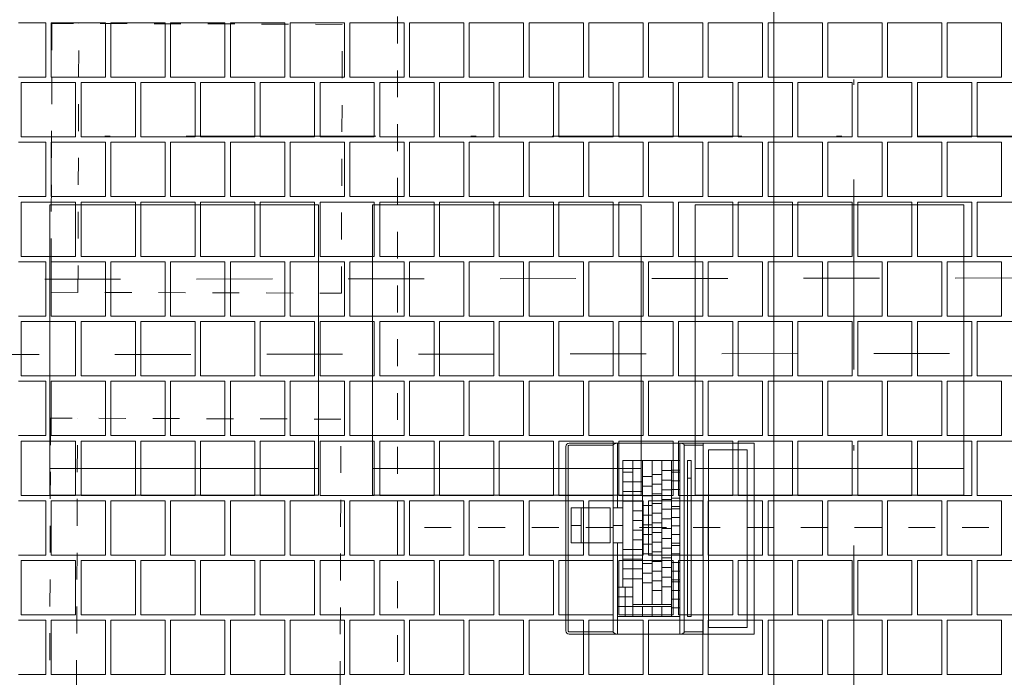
# Paper-space layout 'SA-902 Ruumi 103 siseviimistlused' of a CAD drawing. Header units: millimetres. Extents: x 15 to 415, y 5 to 292.
# Tile 18 of 71: x 90 to 108, y 118 to 130. Entities that reach past the tile are written whole.
import ezdxf
from ezdxf.xclip import XClip

# ---------------------------------------------------------------- set-up
doc = ezdxf.new("R2010")
doc.units = ezdxf.units.MM
doc.header["$MEASUREMENT"] = 0
doc.header["$XCLIPFRAME"] = 2
for name, pattern in [('Dashed väike', [1, 0.5, -0.5]), ('Dot & Dashed', [6.702778, 3.527778, -1.763889, 0, -1.411111]), ('openingline', [533.333333, 333.333333, -200]), ('Small Dashed', [2.822222, 1.411111, -1.411111])]:
    doc.linetypes.add(name, pattern=pattern)
for name, color, linetype in [('AR - Mööbel', 7, 'Continuous'), ('AR - Seinad SS.ol', 7, 'Continuous'), ('AR - Talad', 7, 'Continuous'), ('AR - Teljed', 7, 'Continuous'), ('SA - mööbel', 7, 'Continuous'), ('SA - põrandaviimistlus', 7, 'Continuous')]:
    doc.layers.add(name, color=color, linetype=linetype)

# ---------------------------------------------------------------- blocks, each defined once
blk = doc.blocks.new('*X2')
at = {"layer": 'SA - põrandaviimistlus', "color": 254, "linetype": 'Continuous', "lineweight": 13}
for p, q in [((90.335, 129.833), (89.83, 129.833)), ((90.335, 128.823), (90.335, 129.833)), ((91.446, 129.833), (90.436, 129.833)), ((90.436, 129.833), (90.436, 128.823)), ((91.446, 128.823), (91.446, 129.833)), ((91.547, 128.823), (91.547, 129.833)), ((91.547, 129.833), (92.052, 129.833)), ((92.557, 129.833), (92.052, 129.833)), ((92.557, 128.823), (92.557, 129.833)), ((93.668, 129.833), (92.658, 129.833)), ((92.658, 129.833), (92.658, 128.823)), ((93.668, 128.823), (93.668, 129.833)), ((93.769, 128.823), (93.769, 129.833)), ((93.769, 129.833), (94.274, 129.833)), ((94.779, 129.833), (94.274, 129.833)), ((94.779, 128.823), (94.779, 129.833)), ((95.89, 129.833), (94.88, 129.833)), ((94.88, 129.833), (94.88, 128.823)), ((95.89, 128.823), (95.89, 129.833)), ((95.991, 128.823), (95.991, 129.833)), ((95.991, 129.833), (96.496, 129.833)), ((97.001, 129.833), (96.496, 129.833)), ((97.001, 128.823), (97.001, 129.833)), ((98.112, 129.833), (97.102, 129.833)), ((97.102, 129.833), (97.102, 128.823)), ((98.112, 128.823), (98.112, 129.833)), ((98.213, 128.823), (98.213, 129.833)), ((98.213, 129.833), (98.718, 129.833)), ((99.223, 129.833), (98.718, 129.833)), ((99.223, 128.823), (99.223, 129.833)), ((100.334, 129.833), (99.324, 129.833)), ((99.324, 129.833), (99.324, 128.823)), ((100.334, 128.823), (100.334, 129.833)), ((100.435, 128.823), (100.435, 129.833)), ((100.435, 129.833), (100.94, 129.833)), ((101.445, 129.833), (100.94, 129.833)), ((101.445, 128.823), (101.445, 129.833)), ((102.556, 129.833), (101.546, 129.833)), ((101.546, 129.833), (101.546, 128.823)), ((102.556, 128.823), (102.556, 129.833)), ((102.657, 128.823), (102.657, 129.833)), ((102.657, 129.833), (103.162, 129.833)), ((103.667, 129.833), (103.162, 129.833)), ((103.667, 128.823), (103.667, 129.833)), ((104.778, 129.833), (103.768, 129.833)), ((103.768, 129.833), (103.768, 128.823)), ((104.778, 128.823), (104.778, 129.833)), ((104.879, 128.823), (104.879, 129.833)), ((104.879, 129.833), (105.384, 129.833)), ((105.889, 129.833), (105.384, 129.833)), ((105.889, 128.823), (105.889, 129.833)), ((107, 129.833), (105.99, 129.833)), ((105.99, 129.833), (105.99, 128.823)), ((107, 128.823), (107, 129.833)), ((107.101, 128.823), (107.101, 129.833)), ((107.101, 129.833), (107.606, 129.833)), ((108.111, 129.833), (107.606, 129.833)), ((108.111, 128.823), (108.111, 129.833)), ((89.83, 128.823), (90.335, 128.823)), ((90.436, 128.823), (91.446, 128.823)), ((92.052, 128.823), (91.547, 128.823)), ((92.052, 128.823), (92.557, 128.823)), ((92.658, 128.823), (93.668, 128.823)), ((94.274, 128.823), (93.769, 128.823)), ((94.274, 128.823), (94.779, 128.823)), ((94.88, 128.823), (95.89, 128.823)), ((96.496, 128.823), (95.991, 128.823)), ((96.496, 128.823), (97.001, 128.823)), ((97.102, 128.823), (98.112, 128.823)), ((98.718, 128.823), (98.213, 128.823)), ((98.718, 128.823), (99.223, 128.823)), ((99.324, 128.823), (100.334, 128.823)), ((100.94, 128.823), (100.435, 128.823)), ((100.94, 128.823), (101.445, 128.823)), ((101.546, 128.823), (102.556, 128.823)), ((103.162, 128.823), (102.657, 128.823)), ((103.162, 128.823), (103.667, 128.823)), ((103.768, 128.823), (104.778, 128.823)), ((105.384, 128.823), (104.879, 128.823)), ((105.384, 128.823), (105.889, 128.823)), ((105.99, 128.823), (107, 128.823)), ((107.606, 128.823), (107.101, 128.823)), ((107.606, 128.823), (108.111, 128.823)), ((90.891, 128.722), (89.881, 128.722)), ((89.881, 128.722), (89.881, 127.712)), ((90.891, 127.712), (90.891, 128.722)), ((92.002, 128.722), (90.992, 128.722)), ((90.992, 128.722), (90.992, 127.712)), ((92.002, 127.712), (92.002, 128.722)), ((93.113, 128.722), (92.103, 128.722)), ((92.103, 128.722), (92.103, 127.712)), ((93.113, 127.712), (93.113, 128.722)), ((94.224, 128.722), (93.214, 128.722)), ((93.214, 128.722), (93.214, 127.712)), ((94.224, 127.712), (94.224, 128.722)), ((95.335, 128.722), (94.325, 128.722)), ((94.325, 128.722), (94.325, 127.712)), ((95.335, 127.712), (95.335, 128.722)), ((96.446, 128.722), (95.436, 128.722)), ((95.436, 128.722), (95.436, 127.712)), ((96.446, 127.712), (96.446, 128.722)), ((97.557, 128.722), (96.547, 128.722)), ((96.547, 128.722), (96.547, 127.712)), ((97.557, 127.712), (97.557, 128.722)), ((98.668, 128.722), (97.658, 128.722)), ((97.658, 128.722), (97.658, 127.712)), ((98.668, 127.712), (98.668, 128.722)), ((99.779, 128.722), (98.769, 128.722)), ((98.769, 128.722), (98.769, 127.712)), ((99.779, 127.712), (99.779, 128.722)), ((100.89, 128.722), (99.88, 128.722)), ((99.88, 128.722), (99.88, 127.712)), ((100.89, 127.712), (100.89, 128.722)), ((102.001, 128.722), (100.991, 128.722)), ((100.991, 128.722), (100.991, 127.712)), ((102.001, 127.712), (102.001, 128.722)), ((103.112, 128.722), (102.102, 128.722)), ((102.102, 128.722), (102.102, 127.712)), ((103.112, 127.712), (103.112, 128.722)), ((104.223, 128.722), (103.213, 128.722)), ((103.213, 128.722), (103.213, 127.712)), ((104.223, 127.712), (104.223, 128.722)), ((105.334, 128.722), (104.324, 128.722)), ((104.324, 128.722), (104.324, 127.712)), ((105.334, 127.712), (105.334, 128.722)), ((106.445, 128.722), (105.435, 128.722)), ((105.435, 128.722), (105.435, 127.712)), ((106.445, 127.712), (106.445, 128.722)), ((107.556, 128.722), (106.546, 128.722)), ((106.546, 128.722), (106.546, 127.712)), ((107.556, 127.712), (107.556, 128.722)), ((108.667, 128.722), (107.657, 128.722)), ((107.657, 128.722), (107.657, 127.712)), ((89.881, 127.712), (90.891, 127.712)), ((90.992, 127.712), (92.002, 127.712)), ((92.103, 127.712), (93.113, 127.712)), ((93.214, 127.712), (94.224, 127.712)), ((94.325, 127.712), (95.335, 127.712)), ((95.436, 127.712), (96.446, 127.712)), ((96.547, 127.712), (97.557, 127.712)), ((97.658, 127.712), (98.668, 127.712)), ((98.769, 127.712), (99.779, 127.712)), ((99.88, 127.712), (100.89, 127.712)), ((100.991, 127.712), (102.001, 127.712)), ((102.102, 127.712), (103.112, 127.712)), ((103.213, 127.712), (104.223, 127.712)), ((104.324, 127.712), (105.334, 127.712)), ((105.435, 127.712), (106.445, 127.712)), ((106.546, 127.712), (107.556, 127.712)), ((107.657, 127.712), (108.667, 127.712)), ((90.335, 127.611), (89.83, 127.611)), ((90.335, 126.601), (90.335, 127.611)), ((91.446, 127.611), (90.436, 127.611)), ((90.436, 127.611), (90.436, 126.601)), ((91.446, 126.601), (91.446, 127.611)), ((91.547, 126.601), (91.547, 127.611)), ((91.547, 127.611), (92.052, 127.611)), ((92.557, 127.611), (92.052, 127.611)), ((92.557, 126.601), (92.557, 127.611)), ((93.668, 127.611), (92.658, 127.611)), ((92.658, 127.611), (92.658, 126.601)), ((93.668, 126.601), (93.668, 127.611)), ((93.769, 126.601), (93.769, 127.611)), ((93.769, 127.611), (94.274, 127.611)), ((94.779, 127.611), (94.274, 127.611)), ((94.779, 126.601), (94.779, 127.611)), ((95.89, 127.611), (94.88, 127.611)), ((94.88, 127.611), (94.88, 126.601)), ((95.89, 126.601), (95.89, 127.611)), ((95.991, 126.601), (95.991, 127.611)), ((95.991, 127.611), (96.496, 127.611)), ((97.001, 127.611), (96.496, 127.611)), ((97.001, 126.601), (97.001, 127.611)), ((98.112, 127.611), (97.102, 127.611)), ((97.102, 127.611), (97.102, 126.601)), ((98.112, 126.601), (98.112, 127.611)), ((98.213, 126.601), (98.213, 127.611)), ((98.213, 127.611), (98.718, 127.611)), ((99.223, 127.611), (98.718, 127.611)), ((99.223, 126.601), (99.223, 127.611)), ((100.334, 127.611), (99.324, 127.611)), ((99.324, 127.611), (99.324, 126.601)), ((100.334, 126.601), (100.334, 127.611)), ((100.435, 126.601), (100.435, 127.611)), ((100.435, 127.611), (100.94, 127.611)), ((101.445, 127.611), (100.94, 127.611)), ((101.445, 126.601), (101.445, 127.611)), ((102.556, 127.611), (101.546, 127.611)), ((101.546, 127.611), (101.546, 126.601)), ((102.556, 126.601), (102.556, 127.611)), ((102.657, 126.601), (102.657, 127.611)), ((102.657, 127.611), (103.162, 127.611)), ((103.667, 127.611), (103.162, 127.611)), ((103.667, 126.601), (103.667, 127.611)), ((104.778, 127.611), (103.768, 127.611)), ((103.768, 127.611), (103.768, 126.601)), ((104.778, 126.601), (104.778, 127.611)), ((104.879, 126.601), (104.879, 127.611)), ((104.879, 127.611), (105.384, 127.611)), ((105.889, 127.611), (105.384, 127.611)), ((105.889, 126.601), (105.889, 127.611)), ((107, 127.611), (105.99, 127.611)), ((105.99, 127.611), (105.99, 126.601)), ((107, 126.601), (107, 127.611)), ((107.101, 126.601), (107.101, 127.611)), ((107.101, 127.611), (107.606, 127.611)), ((108.111, 127.611), (107.606, 127.611)), ((108.111, 126.601), (108.111, 127.611)), ((89.83, 126.601), (90.335, 126.601)), ((90.436, 126.601), (91.446, 126.601)), ((92.052, 126.601), (91.547, 126.601)), ((92.052, 126.601), (92.557, 126.601)), ((92.658, 126.601), (93.668, 126.601)), ((94.274, 126.601), (93.769, 126.601)), ((94.274, 126.601), (94.779, 126.601)), ((94.88, 126.601), (95.89, 126.601)), ((96.496, 126.601), (95.991, 126.601)), ((96.496, 126.601), (97.001, 126.601)), ((97.102, 126.601), (98.112, 126.601)), ((98.718, 126.601), (98.213, 126.601)), ((98.718, 126.601), (99.223, 126.601)), ((99.324, 126.601), (100.334, 126.601)), ((100.94, 126.601), (100.435, 126.601)), ((100.94, 126.601), (101.445, 126.601)), ((101.546, 126.601), (102.556, 126.601)), ((103.162, 126.601), (102.657, 126.601)), ((103.162, 126.601), (103.667, 126.601)), ((103.768, 126.601), (104.778, 126.601)), ((105.384, 126.601), (104.879, 126.601)), ((105.384, 126.601), (105.889, 126.601)), ((105.99, 126.601), (107, 126.601)), ((107.606, 126.601), (107.101, 126.601)), ((107.606, 126.601), (108.111, 126.601)), ((90.891, 126.5), (89.881, 126.5)), ((89.881, 126.5), (89.881, 125.49)), ((90.891, 125.49), (90.891, 126.5)), ((92.002, 126.5), (90.992, 126.5)), ((90.992, 126.5), (90.992, 125.49)), ((92.002, 125.49), (92.002, 126.5)), ((93.113, 126.5), (92.103, 126.5)), ((92.103, 126.5), (92.103, 125.49)), ((93.113, 125.49), (93.113, 126.5)), ((94.224, 126.5), (93.214, 126.5)), ((93.214, 126.5), (93.214, 125.49)), ((94.224, 125.49), (94.224, 126.5)), ((95.335, 126.5), (94.325, 126.5)), ((94.325, 126.5), (94.325, 125.49)), ((95.335, 125.49), (95.335, 126.5)), ((96.446, 126.5), (95.436, 126.5)), ((95.436, 126.5), (95.436, 125.49)), ((96.446, 125.49), (96.446, 126.5)), ((97.557, 126.5), (96.547, 126.5)), ((96.547, 126.5), (96.547, 125.49)), ((97.557, 125.49), (97.557, 126.5)), ((98.668, 126.5), (97.658, 126.5)), ((97.658, 126.5), (97.658, 125.49)), ((98.668, 125.49), (98.668, 126.5)), ((99.779, 126.5), (98.769, 126.5)), ((98.769, 126.5), (98.769, 125.49)), ((99.779, 125.49), (99.779, 126.5)), ((100.89, 126.5), (99.88, 126.5)), ((99.88, 126.5), (99.88, 125.49)), ((100.89, 125.49), (100.89, 126.5)), ((102.001, 126.5), (100.991, 126.5)), ((100.991, 126.5), (100.991, 125.49)), ((102.001, 125.49), (102.001, 126.5)), ((103.112, 126.5), (102.102, 126.5)), ((102.102, 126.5), (102.102, 125.49)), ((103.112, 125.49), (103.112, 126.5)), ((104.223, 126.5), (103.213, 126.5)), ((103.213, 126.5), (103.213, 125.49)), ((104.223, 125.49), (104.223, 126.5)), ((105.334, 126.5), (104.324, 126.5)), ((104.324, 126.5), (104.324, 125.49)), ((105.334, 125.49), (105.334, 126.5)), ((106.445, 126.5), (105.435, 126.5)), ((105.435, 126.5), (105.435, 125.49)), ((106.445, 125.49), (106.445, 126.5)), ((107.556, 126.5), (106.546, 126.5)), ((106.546, 126.5), (106.546, 125.49)), ((107.556, 125.49), (107.556, 126.5)), ((108.667, 126.5), (107.657, 126.5)), ((107.657, 126.5), (107.657, 125.49)), ((89.881, 125.49), (90.891, 125.49)), ((90.992, 125.49), (92.002, 125.49)), ((92.103, 125.49), (93.113, 125.49)), ((93.214, 125.49), (94.224, 125.49)), ((94.325, 125.49), (95.335, 125.49)), ((95.436, 125.49), (96.446, 125.49)), ((96.547, 125.49), (97.557, 125.49)), ((97.658, 125.49), (98.668, 125.49)), ((98.769, 125.49), (99.779, 125.49)), ((99.88, 125.49), (100.89, 125.49)), ((100.991, 125.49), (102.001, 125.49)), ((102.102, 125.49), (103.112, 125.49)), ((103.213, 125.49), (104.223, 125.49)), ((104.324, 125.49), (105.334, 125.49)), ((105.435, 125.49), (106.445, 125.49)), ((106.546, 125.49), (107.556, 125.49)), ((107.657, 125.49), (108.667, 125.49)), ((90.335, 125.389), (89.83, 125.389)), ((90.335, 124.379), (90.335, 125.389)), ((91.446, 125.389), (90.436, 125.389)), ((90.436, 125.389), (90.436, 124.379)), ((91.446, 124.379), (91.446, 125.389)), ((91.547, 124.379), (91.547, 125.389)), ((91.547, 125.389), (92.052, 125.389)), ((92.557, 125.389), (92.052, 125.389)), ((92.557, 124.379), (92.557, 125.389)), ((93.668, 125.389), (92.658, 125.389)), ((92.658, 125.389), (92.658, 124.379)), ((93.668, 124.379), (93.668, 125.389)), ((93.769, 124.379), (93.769, 125.389)), ((93.769, 125.389), (94.274, 125.389)), ((94.779, 125.389), (94.274, 125.389)), ((94.779, 124.379), (94.779, 125.389)), ((95.89, 125.389), (94.88, 125.389)), ((94.88, 125.389), (94.88, 124.379)), ((95.89, 124.379), (95.89, 125.389)), ((95.991, 124.379), (95.991, 125.389)), ((95.991, 125.389), (96.496, 125.389)), ((97.001, 125.389), (96.496, 125.389)), ((97.001, 124.379), (97.001, 125.389)), ((98.112, 125.389), (97.102, 125.389)), ((97.102, 125.389), (97.102, 124.379)), ((98.112, 124.379), (98.112, 125.389)), ((98.213, 124.379), (98.213, 125.389)), ((98.213, 125.389), (98.718, 125.389)), ((99.223, 125.389), (98.718, 125.389)), ((99.223, 124.379), (99.223, 125.389)), ((100.334, 125.389), (99.324, 125.389)), ((99.324, 125.389), (99.324, 124.379)), ((100.334, 124.379), (100.334, 125.389)), ((100.435, 124.379), (100.435, 125.389)), ((100.435, 125.389), (100.94, 125.389)), ((101.445, 125.389), (100.94, 125.389)), ((101.445, 124.379), (101.445, 125.389)), ((102.556, 125.389), (101.546, 125.389)), ((101.546, 125.389), (101.546, 124.379)), ((102.556, 124.379), (102.556, 125.389)), ((102.657, 124.379), (102.657, 125.389)), ((102.657, 125.389), (103.162, 125.389)), ((103.667, 125.389), (103.162, 125.389)), ((103.667, 124.379), (103.667, 125.389)), ((104.778, 125.389), (103.768, 125.389)), ((103.768, 125.389), (103.768, 124.379)), ((104.778, 124.379), (104.778, 125.389)), ((104.879, 124.379), (104.879, 125.389)), ((104.879, 125.389), (105.384, 125.389)), ((105.889, 125.389), (105.384, 125.389)), ((105.889, 124.379), (105.889, 125.389)), ((107, 125.389), (105.99, 125.389)), ((105.99, 125.389), (105.99, 124.379)), ((107, 124.379), (107, 125.389)), ((107.101, 124.379), (107.101, 125.389)), ((107.101, 125.389), (107.606, 125.389)), ((108.111, 125.389), (107.606, 125.389)), ((108.111, 124.379), (108.111, 125.389)), ((89.83, 124.379), (90.335, 124.379)), ((90.436, 124.379), (91.446, 124.379)), ((92.052, 124.379), (91.547, 124.379)), ((92.052, 124.379), (92.557, 124.379)), ((92.658, 124.379), (93.668, 124.379)), ((94.274, 124.379), (93.769, 124.379)), ((94.274, 124.379), (94.779, 124.379)), ((94.88, 124.379), (95.89, 124.379)), ((96.496, 124.379), (95.991, 124.379)), ((96.496, 124.379), (97.001, 124.379)), ((97.102, 124.379), (98.112, 124.379)), ((98.718, 124.379), (98.213, 124.379)), ((98.718, 124.379), (99.223, 124.379)), ((99.324, 124.379), (100.334, 124.379)), ((100.94, 124.379), (100.435, 124.379)), ((100.94, 124.379), (101.445, 124.379)), ((101.546, 124.379), (102.556, 124.379)), ((103.162, 124.379), (102.657, 124.379)), ((103.162, 124.379), (103.667, 124.379)), ((103.768, 124.379), (104.778, 124.379)), ((105.384, 124.379), (104.879, 124.379)), ((105.384, 124.379), (105.889, 124.379)), ((105.99, 124.379), (107, 124.379)), ((107.606, 124.379), (107.101, 124.379)), ((107.606, 124.379), (108.111, 124.379)), ((90.891, 124.278), (89.881, 124.278)), ((89.881, 124.278), (89.881, 123.268)), ((90.891, 123.268), (90.891, 124.278)), ((92.002, 124.278), (90.992, 124.278)), ((90.992, 124.278), (90.992, 123.268)), ((92.002, 123.268), (92.002, 124.278)), ((93.113, 124.278), (92.103, 124.278)), ((92.103, 124.278), (92.103, 123.268)), ((93.113, 123.268), (93.113, 124.278)), ((94.224, 124.278), (93.214, 124.278)), ((93.214, 124.278), (93.214, 123.268)), ((94.224, 123.268), (94.224, 124.278)), ((95.335, 124.278), (94.325, 124.278)), ((94.325, 124.278), (94.325, 123.268)), ((95.335, 123.268), (95.335, 124.278)), ((96.446, 124.278), (95.436, 124.278)), ((95.436, 124.278), (95.436, 123.268)), ((96.446, 123.268), (96.446, 124.278)), ((97.557, 124.278), (96.547, 124.278)), ((96.547, 124.278), (96.547, 123.268)), ((97.557, 123.268), (97.557, 124.278)), ((98.668, 124.278), (97.658, 124.278)), ((97.658, 124.278), (97.658, 123.268)), ((98.668, 123.268), (98.668, 124.278)), ((99.779, 124.278), (98.769, 124.278)), ((98.769, 124.278), (98.769, 123.268)), ((99.779, 123.268), (99.779, 124.278)), ((100.89, 124.278), (99.88, 124.278)), ((99.88, 124.278), (99.88, 123.268)), ((100.89, 123.268), (100.89, 124.278)), ((102.001, 124.278), (100.991, 124.278)), ((100.991, 124.278), (100.991, 123.268)), ((102.001, 123.268), (102.001, 124.278)), ((103.112, 124.278), (102.102, 124.278)), ((102.102, 124.278), (102.102, 123.268)), ((103.112, 123.268), (103.112, 124.278)), ((104.223, 124.278), (103.213, 124.278)), ((103.213, 124.278), (103.213, 123.268)), ((104.223, 123.268), (104.223, 124.278)), ((105.334, 124.278), (104.324, 124.278)), ((104.324, 124.278), (104.324, 123.268)), ((105.334, 123.268), (105.334, 124.278)), ((106.445, 124.278), (105.435, 124.278)), ((105.435, 124.278), (105.435, 123.268)), ((106.445, 123.268), (106.445, 124.278)), ((107.556, 124.278), (106.546, 124.278)), ((106.546, 124.278), (106.546, 123.268)), ((107.556, 123.268), (107.556, 124.278)), ((108.667, 124.278), (107.657, 124.278)), ((107.657, 124.278), (107.657, 123.268)), ((89.881, 123.268), (90.891, 123.268)), ((90.992, 123.268), (92.002, 123.268)), ((92.103, 123.268), (93.113, 123.268)), ((93.214, 123.268), (94.224, 123.268)), ((94.325, 123.268), (95.335, 123.268)), ((95.436, 123.268), (96.446, 123.268)), ((96.547, 123.268), (97.557, 123.268)), ((97.658, 123.268), (98.668, 123.268)), ((98.769, 123.268), (99.779, 123.268)), ((99.88, 123.268), (100.89, 123.268)), ((100.991, 123.268), (102.001, 123.268)), ((102.102, 123.268), (103.112, 123.268)), ((103.213, 123.268), (104.223, 123.268)), ((104.324, 123.268), (105.334, 123.268)), ((105.435, 123.268), (106.445, 123.268)), ((106.546, 123.268), (107.556, 123.268)), ((107.657, 123.268), (108.667, 123.268)), ((90.335, 123.167), (89.83, 123.167)), ((90.335, 122.157), (90.335, 123.167)), ((91.446, 123.167), (90.436, 123.167)), ((90.436, 123.167), (90.436, 122.157)), ((91.446, 122.157), (91.446, 123.167)), ((91.547, 122.157), (91.547, 123.167)), ((91.547, 123.167), (92.052, 123.167)), ((92.557, 123.167), (92.052, 123.167)), ((92.557, 122.157), (92.557, 123.167)), ((93.668, 123.167), (92.658, 123.167)), ((92.658, 123.167), (92.658, 122.157)), ((93.668, 122.157), (93.668, 123.167)), ((93.769, 122.157), (93.769, 123.167)), ((93.769, 123.167), (94.274, 123.167)), ((94.779, 123.167), (94.274, 123.167)), ((94.779, 122.157), (94.779, 123.167)), ((95.89, 123.167), (94.88, 123.167)), ((94.88, 123.167), (94.88, 122.157)), ((95.89, 122.157), (95.89, 123.167)), ((95.991, 122.157), (95.991, 123.167)), ((95.991, 123.167), (96.496, 123.167)), ((97.001, 123.167), (96.496, 123.167)), ((97.001, 122.157), (97.001, 123.167)), ((98.112, 123.167), (97.102, 123.167)), ((97.102, 123.167), (97.102, 122.157)), ((98.112, 122.157), (98.112, 123.167)), ((98.213, 122.157), (98.213, 123.167)), ((98.213, 123.167), (98.718, 123.167)), ((99.223, 123.167), (98.718, 123.167)), ((99.223, 122.157), (99.223, 123.167)), ((100.334, 123.167), (99.324, 123.167)), ((99.324, 123.167), (99.324, 122.157)), ((100.334, 122.157), (100.334, 123.167)), ((100.435, 122.157), (100.435, 123.167)), ((100.435, 123.167), (100.94, 123.167)), ((101.445, 123.167), (100.94, 123.167)), ((101.445, 122.157), (101.445, 123.167)), ((102.556, 123.167), (101.546, 123.167)), ((101.546, 123.167), (101.546, 122.157)), ((102.556, 122.157), (102.556, 123.167)), ((102.657, 122.157), (102.657, 123.167)), ((102.657, 123.167), (103.162, 123.167)), ((103.667, 123.167), (103.162, 123.167)), ((103.667, 122.157), (103.667, 123.167)), ((104.778, 123.167), (103.768, 123.167)), ((103.768, 123.167), (103.768, 122.157)), ((104.778, 122.157), (104.778, 123.167)), ((104.879, 122.157), (104.879, 123.167)), ((104.879, 123.167), (105.384, 123.167)), ((105.889, 123.167), (105.384, 123.167)), ((105.889, 122.157), (105.889, 123.167)), ((107, 123.167), (105.99, 123.167)), ((105.99, 123.167), (105.99, 122.157)), ((107, 122.157), (107, 123.167)), ((107.101, 122.157), (107.101, 123.167)), ((107.101, 123.167), (107.606, 123.167)), ((108.111, 123.167), (107.606, 123.167)), ((108.111, 122.157), (108.111, 123.167)), ((89.83, 122.157), (90.335, 122.157)), ((90.436, 122.157), (91.446, 122.157)), ((92.052, 122.157), (91.547, 122.157)), ((92.052, 122.157), (92.557, 122.157)), ((92.658, 122.157), (93.668, 122.157)), ((94.274, 122.157), (93.769, 122.157)), ((94.274, 122.157), (94.779, 122.157)), ((94.88, 122.157), (95.89, 122.157)), ((96.496, 122.157), (95.991, 122.157)), ((96.496, 122.157), (97.001, 122.157)), ((97.102, 122.157), (98.112, 122.157)), ((98.718, 122.157), (98.213, 122.157)), ((98.718, 122.157), (99.223, 122.157)), ((99.324, 122.157), (100.334, 122.157)), ((100.94, 122.157), (100.435, 122.157)), ((100.94, 122.157), (101.445, 122.157)), ((101.546, 122.157), (102.556, 122.157)), ((103.162, 122.157), (102.657, 122.157)), ((103.162, 122.157), (103.667, 122.157)), ((103.768, 122.157), (104.778, 122.157)), ((105.384, 122.157), (104.879, 122.157)), ((105.384, 122.157), (105.889, 122.157)), ((105.99, 122.157), (107, 122.157)), ((107.606, 122.157), (107.101, 122.157)), ((107.606, 122.157), (108.111, 122.157)), ((90.891, 122.056), (89.881, 122.056)), ((89.881, 122.056), (89.881, 121.046)), ((90.891, 121.046), (90.891, 122.056)), ((92.002, 122.056), (90.992, 122.056)), ((90.992, 122.056), (90.992, 121.046)), ((92.002, 121.046), (92.002, 122.056)), ((93.113, 122.056), (92.103, 122.056)), ((92.103, 122.056), (92.103, 121.046)), ((93.113, 121.046), (93.113, 122.056)), ((94.224, 122.056), (93.214, 122.056)), ((93.214, 122.056), (93.214, 121.046)), ((94.224, 121.046), (94.224, 122.056)), ((95.335, 122.056), (94.325, 122.056)), ((94.325, 122.056), (94.325, 121.046)), ((95.335, 121.046), (95.335, 122.056)), ((96.446, 122.056), (95.436, 122.056)), ((95.436, 122.056), (95.436, 121.046)), ((96.446, 121.046), (96.446, 122.056)), ((97.557, 122.056), (96.547, 122.056)), ((96.547, 122.056), (96.547, 121.046)), ((97.557, 121.046), (97.557, 122.056)), ((98.668, 122.056), (97.658, 122.056)), ((97.658, 122.056), (97.658, 121.046)), ((98.668, 121.046), (98.668, 122.056)), ((99.779, 122.056), (98.769, 122.056)), ((98.769, 122.056), (98.769, 121.046)), ((99.779, 121.046), (99.779, 122.056)), ((100.89, 122.056), (99.88, 122.056)), ((99.88, 122.056), (99.88, 121.046)), ((100.89, 121.046), (100.89, 122.056)), ((102.001, 122.056), (100.991, 122.056)), ((100.991, 122.056), (100.991, 121.046)), ((102.001, 121.046), (102.001, 122.056)), ((103.112, 122.056), (102.102, 122.056)), ((102.102, 122.056), (102.102, 121.046)), ((103.112, 121.046), (103.112, 122.056)), ((104.223, 122.056), (103.213, 122.056)), ((103.213, 122.056), (103.213, 121.046)), ((104.223, 121.046), (104.223, 122.056)), ((105.334, 122.056), (104.324, 122.056)), ((104.324, 122.056), (104.324, 121.046)), ((105.334, 121.046), (105.334, 122.056)), ((106.445, 122.056), (105.435, 122.056)), ((105.435, 122.056), (105.435, 121.046)), ((106.445, 121.046), (106.445, 122.056)), ((107.556, 122.056), (106.546, 122.056)), ((106.546, 122.056), (106.546, 121.046)), ((107.556, 121.046), (107.556, 122.056)), ((108.667, 122.056), (107.657, 122.056)), ((107.657, 122.056), (107.657, 121.046)), ((89.881, 121.046), (90.891, 121.046)), ((90.992, 121.046), (92.002, 121.046)), ((92.103, 121.046), (93.113, 121.046)), ((93.214, 121.046), (94.224, 121.046)), ((94.325, 121.046), (95.335, 121.046)), ((95.436, 121.046), (96.446, 121.046)), ((96.547, 121.046), (97.557, 121.046)), ((97.658, 121.046), (98.668, 121.046)), ((98.769, 121.046), (99.779, 121.046)), ((99.88, 121.046), (100.89, 121.046)), ((100.991, 121.046), (102.001, 121.046)), ((102.102, 121.046), (103.112, 121.046)), ((103.213, 121.046), (104.223, 121.046)), ((104.324, 121.046), (105.334, 121.046)), ((105.435, 121.046), (106.445, 121.046)), ((106.546, 121.046), (107.556, 121.046)), ((107.657, 121.046), (108.667, 121.046)), ((90.335, 120.945), (89.83, 120.945)), ((90.335, 119.935), (90.335, 120.945)), ((91.446, 120.945), (90.436, 120.945)), ((90.436, 120.945), (90.436, 119.935)), ((91.446, 119.935), (91.446, 120.945)), ((91.547, 119.935), (91.547, 120.945)), ((91.547, 120.945), (92.052, 120.945)), ((92.557, 120.945), (92.052, 120.945)), ((92.557, 119.935), (92.557, 120.945)), ((93.668, 120.945), (92.658, 120.945)), ((92.658, 120.945), (92.658, 119.935)), ((93.668, 119.935), (93.668, 120.945)), ((93.769, 119.935), (93.769, 120.945)), ((93.769, 120.945), (94.274, 120.945)), ((94.779, 120.945), (94.274, 120.945)), ((94.779, 119.935), (94.779, 120.945)), ((95.89, 120.945), (94.88, 120.945)), ((94.88, 120.945), (94.88, 119.935)), ((95.89, 119.935), (95.89, 120.945)), ((95.991, 119.935), (95.991, 120.945)), ((95.991, 120.945), (96.496, 120.945)), ((97.001, 120.945), (96.496, 120.945)), ((97.001, 119.935), (97.001, 120.945)), ((98.112, 120.945), (97.102, 120.945)), ((97.102, 120.945), (97.102, 119.935)), ((98.112, 119.935), (98.112, 120.945)), ((98.213, 119.935), (98.213, 120.945)), ((98.213, 120.945), (98.718, 120.945)), ((99.223, 120.945), (98.718, 120.945)), ((99.223, 119.935), (99.223, 120.945)), ((100.334, 120.945), (99.324, 120.945)), ((99.324, 120.945), (99.324, 119.935)), ((100.334, 119.935), (100.334, 120.945)), ((100.435, 119.935), (100.435, 120.945)), ((100.435, 120.945), (100.94, 120.945)), ((101.445, 120.945), (100.94, 120.945)), ((101.445, 119.935), (101.445, 120.945)), ((102.556, 120.945), (101.546, 120.945)), ((101.546, 120.945), (101.546, 119.935)), ((102.556, 119.935), (102.556, 120.945)), ((102.657, 119.935), (102.657, 120.945)), ((102.657, 120.945), (103.162, 120.945)), ((103.667, 120.945), (103.162, 120.945)), ((103.667, 119.935), (103.667, 120.945)), ((104.778, 120.945), (103.768, 120.945)), ((103.768, 120.945), (103.768, 119.935)), ((104.778, 119.935), (104.778, 120.945)), ((104.879, 119.935), (104.879, 120.945)), ((104.879, 120.945), (105.384, 120.945)), ((105.889, 120.945), (105.384, 120.945)), ((105.889, 119.935), (105.889, 120.945)), ((107, 120.945), (105.99, 120.945)), ((105.99, 120.945), (105.99, 119.935)), ((107, 119.935), (107, 120.945)), ((107.101, 119.935), (107.101, 120.945)), ((107.101, 120.945), (107.606, 120.945)), ((108.111, 120.945), (107.606, 120.945)), ((108.111, 119.935), (108.111, 120.945)), ((89.83, 119.935), (90.335, 119.935)), ((90.436, 119.935), (91.446, 119.935)), ((92.052, 119.935), (91.547, 119.935)), ((92.052, 119.935), (92.557, 119.935)), ((92.658, 119.935), (93.668, 119.935)), ((94.274, 119.935), (93.769, 119.935)), ((94.274, 119.935), (94.779, 119.935)), ((94.88, 119.935), (95.89, 119.935)), ((96.496, 119.935), (95.991, 119.935)), ((96.496, 119.935), (97.001, 119.935)), ((97.102, 119.935), (98.112, 119.935)), ((98.718, 119.935), (98.213, 119.935)), ((98.718, 119.935), (99.223, 119.935)), ((99.324, 119.935), (100.334, 119.935)), ((100.94, 119.935), (100.435, 119.935)), ((100.94, 119.935), (101.445, 119.935)), ((101.546, 119.935), (102.556, 119.935)), ((103.162, 119.935), (102.657, 119.935)), ((103.162, 119.935), (103.667, 119.935)), ((103.768, 119.935), (104.778, 119.935)), ((105.384, 119.935), (104.879, 119.935)), ((105.384, 119.935), (105.889, 119.935)), ((105.99, 119.935), (107, 119.935)), ((107.606, 119.935), (107.101, 119.935)), ((107.606, 119.935), (108.111, 119.935)), ((90.891, 119.834), (89.881, 119.834)), ((89.881, 119.834), (89.881, 118.824)), ((90.891, 118.824), (90.891, 119.834)), ((92.002, 119.834), (90.992, 119.834)), ((90.992, 119.834), (90.992, 118.824)), ((92.002, 118.824), (92.002, 119.834)), ((93.113, 119.834), (92.103, 119.834)), ((92.103, 119.834), (92.103, 118.824)), ((93.113, 118.824), (93.113, 119.834)), ((94.224, 119.834), (93.214, 119.834)), ((93.214, 119.834), (93.214, 118.824)), ((94.224, 118.824), (94.224, 119.834)), ((95.335, 119.834), (94.325, 119.834)), ((94.325, 119.834), (94.325, 118.824)), ((95.335, 118.824), (95.335, 119.834)), ((96.446, 119.834), (95.436, 119.834)), ((95.436, 119.834), (95.436, 118.824)), ((96.446, 118.824), (96.446, 119.834)), ((97.557, 119.834), (96.547, 119.834)), ((96.547, 119.834), (96.547, 118.824)), ((97.557, 118.824), (97.557, 119.834)), ((98.668, 119.834), (97.658, 119.834)), ((97.658, 119.834), (97.658, 118.824)), ((98.668, 118.824), (98.668, 119.834)), ((99.779, 119.834), (98.769, 119.834)), ((98.769, 119.834), (98.769, 118.824)), ((99.779, 118.824), (99.779, 119.834)), ((100.89, 119.834), (99.88, 119.834)), ((99.88, 119.834), (99.88, 118.824)), ((100.89, 118.824), (100.89, 119.834)), ((102.001, 119.834), (100.991, 119.834)), ((100.991, 119.834), (100.991, 118.824)), ((102.001, 118.824), (102.001, 119.834)), ((103.112, 119.834), (102.102, 119.834)), ((102.102, 119.834), (102.102, 118.824)), ((103.112, 118.824), (103.112, 119.834)), ((104.223, 119.834), (103.213, 119.834)), ((103.213, 119.834), (103.213, 118.824)), ((104.223, 118.824), (104.223, 119.834)), ((105.334, 119.834), (104.324, 119.834)), ((104.324, 119.834), (104.324, 118.824)), ((105.334, 118.824), (105.334, 119.834)), ((106.445, 119.834), (105.435, 119.834)), ((105.435, 119.834), (105.435, 118.824)), ((106.445, 118.824), (106.445, 119.834)), ((107.556, 119.834), (106.546, 119.834)), ((106.546, 119.834), (106.546, 118.824)), ((107.556, 118.824), (107.556, 119.834)), ((108.667, 119.834), (107.657, 119.834)), ((107.657, 119.834), (107.657, 118.824)), ((90.335, 118.723), (89.83, 118.723)), ((89.881, 118.824), (90.891, 118.824)), ((90.335, 117.713), (90.335, 118.723)), ((91.446, 118.723), (90.436, 118.723)), ((90.436, 118.723), (90.436, 117.713)), ((90.992, 118.824), (92.002, 118.824)), ((91.446, 117.713), (91.446, 118.723)), ((91.547, 117.713), (91.547, 118.723)), ((91.547, 118.723), (92.052, 118.723)), ((92.557, 118.723), (92.052, 118.723)), ((92.103, 118.824), (93.113, 118.824)), ((92.557, 117.713), (92.557, 118.723)), ((93.668, 118.723), (92.658, 118.723)), ((92.658, 118.723), (92.658, 117.713)), ((93.214, 118.824), (94.224, 118.824)), ((93.668, 117.713), (93.668, 118.723)), ((93.769, 117.713), (93.769, 118.723)), ((93.769, 118.723), (94.274, 118.723)), ((94.779, 118.723), (94.274, 118.723)), ((94.325, 118.824), (95.335, 118.824)), ((94.779, 117.713), (94.779, 118.723)), ((95.89, 118.723), (94.88, 118.723)), ((94.88, 118.723), (94.88, 117.713)), ((95.436, 118.824), (96.446, 118.824)), ((95.89, 117.713), (95.89, 118.723)), ((95.991, 117.713), (95.991, 118.723)), ((95.991, 118.723), (96.496, 118.723)), ((97.001, 118.723), (96.496, 118.723)), ((96.547, 118.824), (97.557, 118.824)), ((97.001, 117.713), (97.001, 118.723)), ((98.112, 118.723), (97.102, 118.723)), ((97.102, 118.723), (97.102, 117.713)), ((97.658, 118.824), (98.668, 118.824)), ((98.112, 117.713), (98.112, 118.723)), ((98.213, 117.713), (98.213, 118.723)), ((98.213, 118.723), (98.718, 118.723)), ((99.223, 118.723), (98.718, 118.723)), ((98.769, 118.824), (99.779, 118.824)), ((99.223, 117.713), (99.223, 118.723)), ((100.334, 118.723), (99.324, 118.723)), ((99.324, 118.723), (99.324, 117.713)), ((99.88, 118.824), (100.89, 118.824)), ((100.334, 117.713), (100.334, 118.723)), ((100.435, 117.713), (100.435, 118.723)), ((100.435, 118.723), (100.94, 118.723)), ((101.445, 118.723), (100.94, 118.723)), ((100.991, 118.824), (102.001, 118.824)), ((101.445, 117.713), (101.445, 118.723)), ((102.556, 118.723), (101.546, 118.723)), ((101.546, 118.723), (101.546, 117.713)), ((102.102, 118.824), (103.112, 118.824)), ((102.556, 117.713), (102.556, 118.723)), ((102.657, 117.713), (102.657, 118.723)), ((102.657, 118.723), (103.162, 118.723)), ((103.667, 118.723), (103.162, 118.723)), ((103.213, 118.824), (104.223, 118.824)), ((103.667, 117.713), (103.667, 118.723)), ((104.778, 118.723), (103.768, 118.723)), ((103.768, 118.723), (103.768, 117.713)), ((104.324, 118.824), (105.334, 118.824)), ((104.778, 117.713), (104.778, 118.723)), ((104.879, 117.713), (104.879, 118.723)), ((104.879, 118.723), (105.384, 118.723)), ((105.889, 118.723), (105.384, 118.723)), ((105.435, 118.824), (106.445, 118.824)), ((105.889, 117.713), (105.889, 118.723)), ((107, 118.723), (105.99, 118.723)), ((105.99, 118.723), (105.99, 117.713)), ((106.546, 118.824), (107.556, 118.824)), ((107, 117.713), (107, 118.723)), ((107.101, 117.713), (107.101, 118.723)), ((107.101, 118.723), (107.606, 118.723)), ((108.111, 118.723), (107.606, 118.723)), ((107.657, 118.824), (108.667, 118.824)), ((108.111, 117.713), (108.111, 118.723)), ((89.83, 117.713), (90.335, 117.713)), ((90.436, 117.713), (91.446, 117.713)), ((92.052, 117.713), (91.547, 117.713)), ((92.052, 117.713), (92.557, 117.713)), ((92.658, 117.713), (93.668, 117.713)), ((94.274, 117.713), (93.769, 117.713)), ((94.274, 117.713), (94.779, 117.713)), ((94.88, 117.713), (95.89, 117.713)), ((96.496, 117.713), (95.991, 117.713)), ((96.496, 117.713), (97.001, 117.713)), ((97.102, 117.713), (98.112, 117.713)), ((98.718, 117.713), (98.213, 117.713)), ((98.718, 117.713), (99.223, 117.713)), ((99.324, 117.713), (100.334, 117.713)), ((100.94, 117.713), (100.435, 117.713)), ((100.94, 117.713), (101.445, 117.713)), ((101.546, 117.713), (102.556, 117.713)), ((103.162, 117.713), (102.657, 117.713)), ((103.162, 117.713), (103.667, 117.713)), ((103.768, 117.713), (104.778, 117.713)), ((105.384, 117.713), (104.879, 117.713)), ((105.384, 117.713), (105.889, 117.713)), ((105.99, 117.713), (107, 117.713)), ((107.606, 117.713), (107.101, 117.713)), ((107.606, 117.713), (108.111, 117.713))]:
    blk.add_line(p, q, dxfattribs=at)
blk = doc.blocks.new('Drawing_1_1', base_point=(61.449, 53.275))
at = {"layer": 'SA - põrandaviimistlus', "linetype": 'Continuous', "lineweight": 13}
h = blk.add_hatch(dxfattribs=at)
h.set_pattern_fill('Grid_600x600_0001', color=254, style=0, pattern_type=2)
h.set_pattern_definition([(0, (61.449, 53.2755), (0, 6), []), (90, (61.449, 53.2755), (-6, 0), [])])
h.paths.add_polyline_path([(105.721, 218.244), (105.386, 198.526), (106.736, 198.516), (106.695, 195.537), (108.166, 195.537), (108.166, 192.767), (134.015, 192.767), (134.015, 195.537), (134.304, 195.537), (134.3, 197.881), (142.202, 197.893), (142.23, 199.986), (149.429, 199.89), (149.404, 196.959), (152.262, 196.963), (152.267, 193.163), (188.583, 193.218), (188.577, 197.018), (193.466, 197.026), (193.466, 198.218), (199.166, 198.218), (199.166, 197.034), (214.276, 197.057), (214.287, 189.857), (213.642, 189.856), (213.261, 163.413), (213.958, 163.415), (213.978, 157.565), (211.724, 157.584), (211.333, 131.191), (212.783, 131.169), (212.78, 130.925), (213.902, 130.927), (213.914, 125.227), (190.819, 125.196), (190.815, 127.844), (145.517, 127.784), (145.519, 125.137), (140.626, 125.13), (140.59, 115.843), (138.333, 115.852), (138.179, 76.16), (140.436, 76.151), (140.419, 64.848), (197.715, 64.938), (197.754, 97.452), (212.734, 97.416), (212.689, 96.617), (213.675, 96.614), (213.665, 92.64), (238.665, 92.58), (238.675, 96.554), (243.295, 96.543), (244.201, 96.541), (244.201, 125.294), (238.914, 125.283), (238.901, 130.983), (240.061, 130.985), (240.061, 131.185), (242.964, 131.15), (242.962, 130.992), (244.201, 130.994), (244.201, 189.903), (243.683, 189.902), (243.288, 157.625), (239.687, 157.654), (239.666, 163.504), (240.46, 163.507), (240.783, 189.897), (240.067, 189.896), (240.056, 197.096), (244.201, 197.103), (244.201, 199.036), (201.166, 199.036), (201.166, 212.446), (209.761, 212.446, -0.068715), (209.037, 214.423), (199.166, 214.446), (199.166, 211.518), (193.466, 211.518), (193.425, 233.349), (149.874, 233.347), (149.792, 227.137), (142.592, 227.233), (142.704, 235.586), (114.929, 235.586), (114.929, 218.186), (107.051, 218.186)])
h.paths.add_polyline_path([(145.626, 67.938), (145.626, 122.227), (205.909, 122.227), (205.909, 100.452), (190.757, 100.452), (190.757, 67.938)], flags=0)
h.paths.add_polyline_path([(215.914, 134.278), (215.914, 189.096), (236.914, 189.096), (236.914, 134.278)], flags=0)
h.paths.add_polyline_path([(215.914, 100.452), (215.914, 122.227), (236.914, 122.227), (236.914, 100.452)], flags=0)
at = {"layer": 'AR - Mööbel', "color": 251, "linetype": 'Dashed väike', "lineweight": 13}
for p, q in [((96.877, 120.448), (96.877, 134.448)), ((103.877, 134.448), (103.877, 120.448)), ((103.877, 120.448), (103.877, 134.448)), ((90.451, 129.823), (90.434, 124.823)), ((95.85, 129.805), (90.451, 129.823)), ((90.934, 124.821), (90.951, 129.821)), ((95.834, 124.805), (95.85, 129.805)), ((90.434, 124.823), (95.834, 124.805)), ((90.426, 122.482), (90.409, 117.482)), ((95.826, 122.464), (90.426, 122.482)), ((90.909, 117.48), (90.926, 122.48)), ((95.809, 117.464), (95.826, 122.464)), ((103.877, 120.448), (96.877, 120.448)), ((96.877, 120.448), (96.877, 106.448)), ((103.877, 120.448), (96.877, 120.448)), ((103.877, 106.448), (103.877, 120.448)), ((110.877, 120.448), (103.877, 120.448)), ((103.877, 120.448), (103.877, 106.448)), ((110.877, 120.448), (103.877, 120.448))]:
    blk.add_line(p, q, dxfattribs=at)
at = {"layer": 'AR - Mööbel', "color": 251, "linetype": 'Continuous', "lineweight": 13}
for p, q in [((95.411, 126.448), (90.411, 126.448)), ((90.411, 126.448), (90.411, 121.048)), ((95.411, 121.048), (95.411, 126.448)), ((101.411, 126.448), (96.411, 126.448)), ((96.411, 126.448), (96.411, 121.048)), ((101.411, 121.048), (101.411, 126.448)), ((107.411, 126.448), (102.411, 126.448)), ((102.411, 126.448), (102.411, 121.048)), ((107.411, 121.048), (107.411, 126.448)), ((95.411, 121.548), (90.411, 121.548)), ((101.411, 121.548), (96.411, 121.548)), ((107.411, 121.548), (102.411, 121.548)), ((90.411, 121.048), (95.411, 121.048)), ((96.411, 121.048), (101.411, 121.048)), ((102.411, 121.048), (107.411, 121.048))]:
    blk.add_line(p, q, dxfattribs=at)
at = {"layer": 'AR - Talad', "color": 5, "linetype": 'Small Dashed', "lineweight": 13}
for p, q in [((73.384, 125.042), (134.925, 125.123)), ((74.689, 123.643), (133.52, 123.721))]:
    blk.add_line(p, q, dxfattribs=at)
at = {"layer": 'AR - Teljed', "color": 251, "linetype": 'Dot & Dashed', "lineweight": 13}
for p, q in [((105.364, 48.559), (105.364, 266.399)), ((52.131, 127.724), (244.201, 127.724))]:
    blk.add_line(p, q, dxfattribs=at)
at = {"layer": 'SA - mööbel', "color": 254, "linetype": 'openingline', "lineweight": 13}
for p, q in [((100.014, 121.98), (100.009, 121.957)), ((100.009, 121.957), (100.009, 118.527)), ((100.027, 122), (100.014, 121.98)), ((100.047, 122.013), (100.027, 122)), ((100.069, 122.017), (100.047, 122.013)), ((100.052, 121.965), (100.049, 121.953)), ((100.049, 121.953), (100.049, 118.531)), ((100.056, 121.971), (100.052, 121.965)), ((100.062, 121.975), (100.056, 121.971)), ((100.073, 121.977), (100.062, 121.975)), ((100.069, 122.017), (103.434, 122.017)), ((100.889, 121.977), (100.073, 121.977)), ((100.893, 121.991), (100.889, 121.983)), ((100.889, 121.983), (100.889, 120.812)), ((100.916, 122.005), (100.893, 121.991)), ((100.961, 122.016), (100.916, 122.005)), ((100.969, 122.017), (100.961, 122.016)), ((100.969, 122.017), (100.969, 120.812)), ((102.129, 122.017), (102.129, 121.692)), ((102.129, 122.017), (102.138, 122.016)), ((102.138, 122.016), (102.183, 122.005)), ((102.183, 122.005), (102.206, 121.991)), ((102.209, 121.983), (102.206, 121.991)), ((102.209, 118.502), (102.209, 121.983)), ((102.56, 121.977), (102.209, 121.977)), ((102.56, 118.467), (102.56, 122.017)), ((103.434, 122.017), (103.442, 122.017)), ((103.442, 122.017), (103.455, 122.017)), ((103.455, 122.017), (103.47, 122.017)), ((103.47, 122.017), (103.485, 122.017)), ((103.485, 122.017), (103.499, 122.017)), ((103.499, 122.017), (103.508, 122.017)), ((103.508, 122.017), (103.512, 122.017)), ((103.512, 118.467), (103.512, 122.017)), ((102.661, 118.592), (102.661, 121.892)), ((102.661, 121.892), (103.379, 121.892)), ((103.379, 121.892), (103.379, 118.592)), ((101.069, 119.342), (101.069, 121.692)), ((101.069, 121.692), (102.129, 121.692)), ((101.254, 121.692), (101.254, 118.792)), ((101.434, 121.692), (101.434, 119.017)), ((101.614, 121.692), (101.614, 119.017)), ((101.794, 121.692), (101.794, 119.017)), ((101.974, 121.692), (101.974, 118.792)), ((102.129, 121.692), (102.129, 118.792)), ((102.269, 121.692), (102.339, 121.692)), ((102.269, 118.792), (102.269, 121.692)), ((102.339, 121.692), (102.339, 118.792)), ((101.069, 121.477), (101.254, 121.477)), ((101.614, 121.437), (101.794, 121.437)), ((101.794, 121.507), (101.974, 121.507)), ((101.974, 121.517), (102.129, 121.517)), ((101.974, 121.477), (102.129, 121.477)), ((101.069, 121.297), (101.434, 121.297)), ((101.434, 121.397), (101.614, 121.397)), ((101.434, 121.217), (101.614, 121.217)), ((101.614, 121.257), (101.794, 121.257)), ((101.794, 121.327), (101.974, 121.327)), ((101.974, 121.317), (102.129, 121.317)), ((102.269, 121.367), (102.339, 121.367)), ((101.069, 121.117), (101.434, 121.117)), ((101.434, 121.037), (101.614, 121.037)), ((101.614, 121.077), (101.794, 121.077)), ((101.794, 121.147), (101.974, 121.147)), ((101.974, 121.157), (102.129, 121.157)), ((101.069, 120.937), (101.434, 120.937)), ((101.434, 120.857), (101.614, 120.857)), ((101.614, 120.897), (101.794, 120.897)), ((101.794, 120.967), (101.974, 120.967)), ((101.974, 120.997), (102.129, 120.997)), ((100.829, 120.812), (100.109, 120.812)), ((100.109, 120.812), (100.109, 120.162)), ((100.294, 120.162), (100.294, 120.812)), ((100.829, 120.162), (100.829, 120.812)), ((100.969, 120.812), (100.889, 120.812)), ((100.889, 120.162), (100.889, 120.812)), ((100.969, 120.812), (101.069, 120.812)), ((101.254, 120.757), (101.434, 120.757)), ((101.434, 120.677), (101.614, 120.677)), ((101.614, 120.717), (101.794, 120.717)), ((101.794, 120.787), (101.974, 120.787)), ((101.974, 120.837), (102.129, 120.837)), ((101.974, 120.797), (102.129, 120.797)), ((100.294, 120.487), (100.109, 120.487)), ((100.889, 120.487), (101.069, 120.487)), ((101.254, 120.577), (101.434, 120.577)), ((101.434, 120.497), (101.614, 120.497)), ((101.614, 120.537), (101.794, 120.537)), ((101.794, 120.607), (101.974, 120.607)), ((101.974, 120.637), (102.129, 120.637)), ((101.254, 120.397), (101.434, 120.397)), ((101.434, 120.317), (101.614, 120.317)), ((101.614, 120.357), (101.794, 120.357)), ((101.794, 120.427), (101.974, 120.427)), ((101.974, 120.477), (102.129, 120.477)), ((101.974, 120.317), (102.129, 120.317)), ((100.109, 120.162), (100.829, 120.162)), ((100.969, 120.162), (100.889, 120.162)), ((100.889, 120.162), (100.889, 118.502)), ((100.969, 120.162), (100.969, 119.342)), ((101.069, 120.162), (100.969, 120.162)), ((101.254, 120.217), (101.434, 120.217)), ((101.434, 120.137), (101.614, 120.137)), ((101.614, 120.177), (101.794, 120.177)), ((101.794, 120.247), (101.974, 120.247)), ((101.974, 120.157), (102.129, 120.157)), ((101.974, 120.117), (102.129, 120.117)), ((101.069, 120.037), (101.434, 120.037)), ((101.434, 119.957), (101.614, 119.957)), ((101.614, 119.997), (101.794, 119.997)), ((101.794, 120.067), (101.974, 120.067)), ((101.974, 119.957), (102.129, 119.957)), ((101.069, 119.857), (101.434, 119.857)), ((101.434, 119.777), (101.614, 119.777)), ((101.614, 119.817), (101.794, 119.817)), ((101.794, 119.887), (101.974, 119.887)), ((101.974, 119.797), (102.129, 119.797)), ((101.069, 119.677), (101.434, 119.677)), ((101.434, 119.597), (101.614, 119.597)), ((101.614, 119.637), (101.794, 119.637)), ((101.794, 119.707), (101.974, 119.707)), ((101.974, 119.637), (102.129, 119.637)), ((101.069, 119.497), (101.434, 119.497)), ((101.434, 119.417), (101.614, 119.417)), ((101.614, 119.457), (101.794, 119.457)), ((101.794, 119.527), (101.974, 119.527)), ((101.974, 119.477), (102.129, 119.477)), ((101.974, 119.437), (102.129, 119.437)), ((100.969, 118.792), (100.969, 119.342)), ((100.969, 119.342), (101.069, 119.342)), ((101.254, 119.342), (100.969, 119.342)), ((101.114, 119.342), (101.114, 118.792)), ((101.614, 119.277), (101.794, 119.277)), ((101.794, 119.347), (101.974, 119.347)), ((101.974, 119.277), (102.129, 119.277)), ((100.969, 119.157), (101.254, 119.157)), ((101.974, 119.117), (102.129, 119.117)), ((100.969, 118.977), (101.254, 118.977)), ((101.254, 119.017), (101.974, 119.017)), ((101.254, 118.977), (101.974, 118.977)), ((101.434, 118.977), (101.434, 118.792)), ((101.614, 118.977), (101.614, 118.792)), ((101.794, 118.977), (101.794, 118.792)), ((101.974, 118.957), (102.129, 118.957)), ((102.129, 118.792), (100.969, 118.792)), ((100.969, 118.792), (100.969, 118.467)), ((102.129, 118.792), (102.129, 118.467)), ((102.339, 118.792), (102.269, 118.792)), ((100.009, 118.527), (100.014, 118.504)), ((100.014, 118.504), (100.027, 118.485)), ((100.027, 118.485), (100.047, 118.472)), ((100.047, 118.472), (100.069, 118.467)), ((100.049, 118.531), (100.052, 118.52)), ((100.052, 118.52), (100.056, 118.514)), ((100.056, 118.514), (100.062, 118.51)), ((100.062, 118.51), (100.073, 118.507)), ((100.073, 118.507), (100.889, 118.507)), ((100.889, 118.502), (100.893, 118.494)), ((100.893, 118.494), (100.916, 118.479)), ((100.916, 118.479), (100.961, 118.468)), ((102.183, 118.479), (102.138, 118.468)), ((102.206, 118.494), (102.183, 118.479)), ((102.209, 118.502), (102.206, 118.494)), ((102.209, 118.507), (102.56, 118.507)), ((103.379, 118.592), (102.661, 118.592)), ((100.069, 118.467), (103.434, 118.467)), ((102.129, 118.467), (102.138, 118.468)), ((103.434, 118.467), (103.442, 118.467)), ((103.442, 118.467), (103.455, 118.467)), ((103.455, 118.467), (103.47, 118.467)), ((103.47, 118.467), (103.485, 118.467)), ((103.485, 118.467), (103.499, 118.467)), ((103.499, 118.467), (103.508, 118.467)), ((103.508, 118.467), (103.512, 118.467))]:
    blk.add_line(p, q, dxfattribs=at)
blk.add_point((100.969, 118.467), dxfattribs=at)
at = {"layer": 'AR - Seinad SS.ol', "color": 7, "linetype": 'Continuous', "lineweight": 13}
blk.add_blockref('*X2', (0, 0), dxfattribs=at)

psp = doc.layouts.new('SA-902 Ruumi 103 siseviimistlused')

# ---------------------------------------------------------------- block references
at = {"color": 7, "linetype": 'Continuous', "lineweight": 13}
ref = psp.add_blockref('Drawing_1_1', (61.449, 53.275), dxfattribs=at)
XClip(ref).set_block_clipping_path([(24.1555726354, 26.0866641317), (244.2005401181, 283.9995795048)])

doc.saveas('drawing.dxf')
